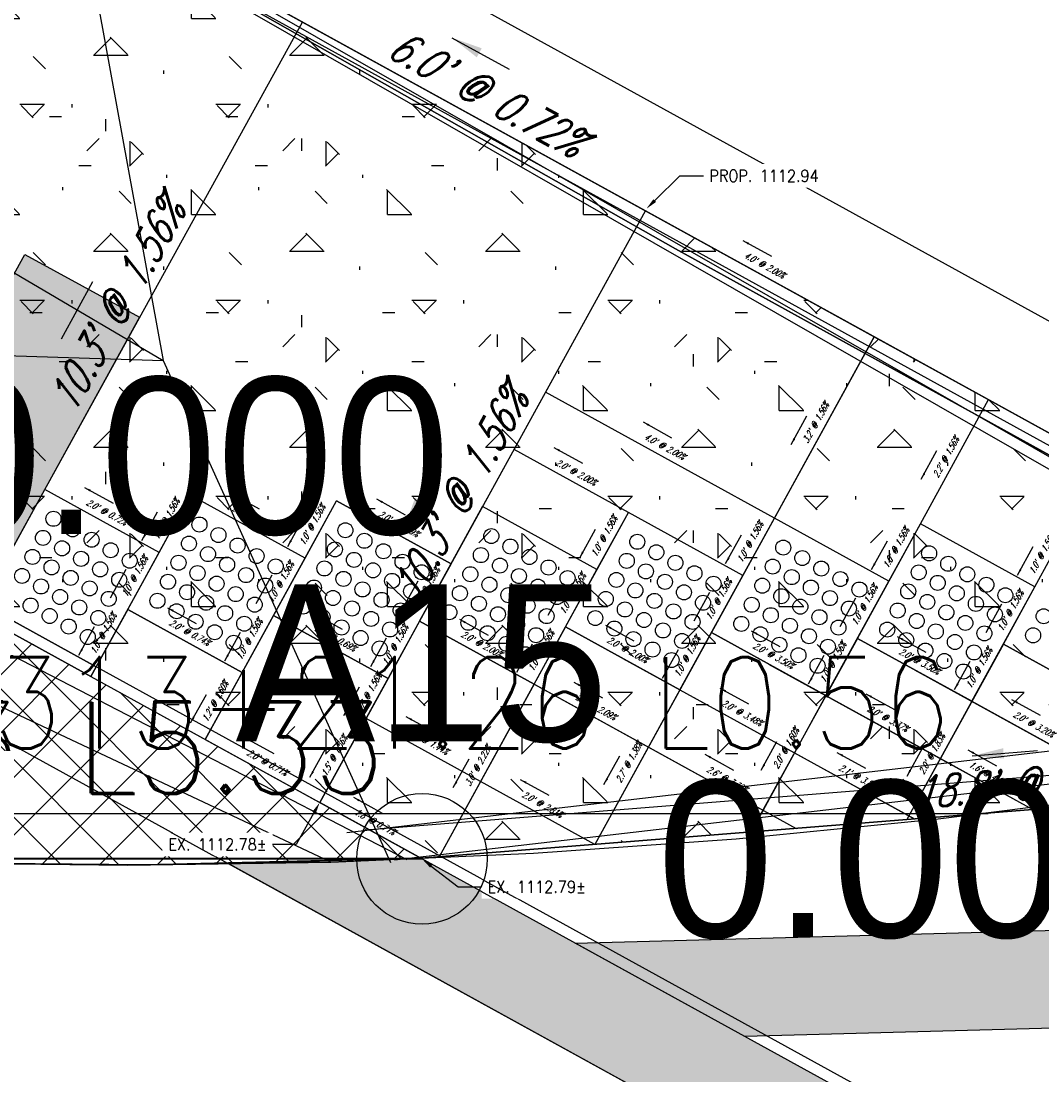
# Model space of a CAD drawing. Extents: x 167754 to 212748, y 396132 to 454338.
# Tile 55 of 150: x 195249 to 195265, y 404225 to 404241. Entities that reach past the tile are written whole.
import ezdxf
from ezdxf import colors
from ezdxf.entities.mleader import LeaderData, LeaderLine
from ezdxf.enums import TextEntityAlignment as Align
from ezdxf.math import Vec2, Vec3

# ---------------------------------------------------------------- set-up
doc = ezdxf.new("R2010")
doc.units = 0
doc.header["$MEASUREMENT"] = 0
doc.layers.get('0').update_dxf_attribs({"linetype": 'CONTINUOUS'})
for name, color, linetype, plot in [('0_3DP_MAT', 181, 'CONTINUOUS', False), ('0_EX. 3DP', 31, 'CONTINUOUS', False), ('0_QUANTITIES_PAVEMENT REMOVED', 130, 'CONTINUOUS', False), ('SC_SCRATCH-5', 5, 'CONTINUOUS', False)]:
    doc.layers.add(name, color=color, linetype=linetype, plot=plot)
for name, color, linetype in [('0_JLD_PR_3DP', 40, 'CONTINUOUS'), ('0_PNTS', 1, 'CONTINUOUS'), ('PM_P_CROSSWALK', 7, 'CONTINUOUS'), ('PM_P_STOP_LINE', 7, 'CONTINUOUS'), ('PNTDESC', 3, 'CONTINUOUS'), ('PNTELEV', 5, 'CONTINUOUS'), ('PNTNO', 7, 'CONTINUOUS'), ('POLYLINE_LABEL_CORRECTION_2', 7, 'CONTINUOUS'), ('PV_P_CURB_RAMP', 3, 'CONTINUOUS'), ('PV_P_CURB_RAMP_DOMES', 7, 'CONTINUOUS'), ('PV_P_CURB_RAMP_HATCH', 3, 'CONTINUOUS'), ('PV_P_GRADE_BREAKS', 3, 'CONTINUOUS'), ('PV_P_SAW_CUT_LINE', 110, 'CONTINUOUS'), ('SC_SCRATCH-6', 6, 'CONTINUOUS')]:
    doc.layers.add(name, color=color, linetype=linetype)
doc.styles.add('PTXT', font='TXT')
doc.styles.add('romans', font='romans.shx', dxfattribs={"width": 0.75, "oblique": 22.5})
doc.styles.get("Standard").update_dxf_attribs({"font": 'romans.shx', "width": 0.9})
doc.dimstyles.new('4P', dxfattribs={"dimscale": 4, "dimtxt": 0.14, "dimasz": 0.14, "dimexe": 0.05, "dimexo": 0.05, "dimgap": 0.05, "dimtad": 1, "dimzin": 0, "dimdsep": 46, "dimtxsty": 'romans', "dimcen": 0, "dimdle": 0.1, "dimclrd": 1, "dimclre": 1, "dimclrt": 7, "dimaunit": 1, "dimadec": 4, "dimazin": 0, "dimtfac": 1, "dimtmove": 0, "dimatfit": 2, "dimfxl": 1, "dimtvp": 1, "dimtolj": 1, "dimtzin": 0, "dimarcsym": 0})

# ---------------------------------------------------------------- blocks, each defined once
blk = doc.blocks.new('SPT4')
at = {"color": 0, "linetype": 'Continuous'}
blk.add_circle((0, 0), 0.5, dxfattribs=at)
blk = doc.blocks.new('SRVPNO1')
at = {"layer": 'PNTDESC', "style": 'PTXT'}
blk.add_attdef('DESC2', text='', height=1, dxfattribs=at).set_placement((0, -1.75), align=Align.CENTER)
at = {"layer": 'PNTELEV', "style": 'PTXT'}
blk.add_attdef('ELEV2', (1.5, -0.5), '', height=1, dxfattribs=at)
at = {"layer": 'PNTNO', "style": 'PTXT'}
blk.add_attdef('PT#', text='', height=1, dxfattribs=at).set_placement((0, 0.75), align=Align.CENTER)

msp = doc.modelspace()

# ---------------------------------------------------------------- hatches: boundary and pattern name
at = {"layer": 'PM_P_CROSSWALK', "transparency": 33554495}
h = msp.add_hatch(color=256, dxfattribs=at)
h.dxf.hatch_style = 1
h.paths.add_polyline_path([(195255.515, 404228.151), (195252.58, 404228.067), (195280.25, 404212.827), (195283.292, 404212.866)])
edge = h.paths.add_edge_path()
edge.add_line((195306.661, 404213.521), (195279.169, 404228.649))
edge.add_arc((195281.718, 404253.919), 25.398, 252.9004, 264.2394, ccw=False)
edge.add_line((195274.25, 404229.643), (195303.714, 404213.43))
edge.add_line((195303.714, 404213.43), (195306.661, 404213.521))
h = msp.add_hatch(color=256, dxfattribs=at)
h.dxf.hatch_style = 1
h.paths.add_polyline_path([(195257.875, 404226.852), (195278.328, 404227.399), (195280.922, 404225.972), (195260.475, 404225.421)])
at = {"layer": 'PM_P_STOP_LINE', "transparency": 33554495}
h = msp.add_hatch(color=256, dxfattribs=at)
h.dxf.hatch_style = 1
h.paths.add_polyline_path([(195249.45, 404237.39), (195251.206, 404236.432), (195248.707, 404231.897), (195246.958, 404232.865)])

# ---------------------------------------------------------------- linework, layer by layer
at = {"layer": '0_3DP_MAT', "color": 211, "elevation": 1112.588}
msp.add_lwpolyline([(195248.707, 404231.897), (195253.703, 404240.949)], dxfattribs=at)
at = {"layer": '0_3DP_MAT', "color": 211}
for points in [[(195258.951, 404238.062, 1112.939), (195253.703, 404240.949, 1112.896), (195249.323, 404243.36, 1112.86), (195242.148, 404247.247, 1112.8)], [(195248.707, 404231.897, 1112.734), (195253.703, 404240.949, 1112.896)]]:
    msp.add_polyline3d(points, dxfattribs=at)
at = {"layer": '0_3DP_MAT'}
msp.add_polyline3d([(195250.462, 404230.931, 1112.749), (195244.33, 404234.312, 1112.699)], dxfattribs=at)
at = {"layer": '0_EX. 3DP'}
for points in [[(195272.642, 404230.181, 1113.429), (195259.414, 404237.476, 1113.026), (195250.312, 404242.64, 1112.764), (195237.466, 404249.89, 1112.612), (195214.758, 404262.502, 1112.458)], [(195212.657, 404257.971, 1112.577), (195235.095, 404245.469, 1112.58), (195251.568, 404235.77, 1112.796), (195255.048, 404228.085, 1112.792)], [(195239.806, 404236.14, 1112.43), (195245.089, 404239.585, 1112.711), (195250.312, 404242.64, 1112.764), (195251.568, 404235.77, 1112.796)], [(195239.806, 404236.14, 1112.43), (195255.302, 404228.132, 1112.78)], [(195239.806, 404236.14, 1112.43), (195251.568, 404235.77, 1112.796)], [(195254.134, 404228.091, 1112.737), (195239.745, 404234.868, 1112.328)]]:
    msp.add_polyline3d(points, dxfattribs=at)
at = {"layer": '0_JLD_PR_3DP'}
for points in [[(195260.928, 404233.356, 1112.969), (195262.456, 404236.133, 1113.019)], [(195262.456, 404236.133, 1113.019), (195269.465, 404232.277, 1113.299)], [(195260.928, 404233.356, 1112.969), (195257.424, 404235.286, 1112.889)], [(195263.162, 404233.268, 1113.055), (195264.207, 404235.17, 1113.089)], [(195258.693, 404233.444, 1112.914), (195256.941, 404234.409, 1112.874)], [(195251.508, 404232.832, 1112.783), (195249.756, 404233.796, 1112.768)], [(195250.544, 404231.08, 1112.751), (195251.026, 404231.956, 1112.767), (195251.508, 404232.832, 1112.783), (195251.99, 404233.708, 1112.798)], [(195253.742, 404232.744, 1112.813), (195251.99, 404233.708, 1112.798)], [(195252.214, 404229.967, 1112.763), (195252.778, 404230.992, 1112.782), (195253.26, 404231.868, 1112.797), (195253.742, 404232.744, 1112.813), (195254.225, 404233.62, 1112.829)], [(195254.225, 404233.62, 1112.829), (195255.977, 404232.657, 1112.842)], [(195257.247, 404230.816, 1112.867), (195257.729, 404231.692, 1112.882), (195258.211, 404232.568, 1112.898), (195258.693, 404233.444, 1112.914)], [(195259.481, 404230.728, 1112.922), (195259.963, 404231.604, 1112.938), (195260.445, 404232.48, 1112.954), (195260.928, 404233.356, 1112.969)], [(195261.716, 404230.64, 1113.008), (195262.198, 404231.516, 1113.024), (195262.68, 404232.392, 1113.039), (195263.162, 404233.268, 1113.055)], [(195263.95, 404230.552, 1113.094), (195264.432, 404231.428, 1113.109), (195264.914, 404232.304, 1113.125), (195265.396, 404233.18, 1113.14)], [(195255.977, 404232.657, 1112.842), (195255.495, 404231.78, 1112.827)], [(195251.026, 404231.956, 1112.767), (195252.778, 404230.992, 1112.782)], [(195253.26, 404231.868, 1112.797), (195255.013, 404230.904, 1112.811)], [(195255.495, 404231.78, 1112.827), (195255.013, 404230.904, 1112.811), (195254.675, 404230.291, 1112.8)], [(195255.495, 404231.78, 1112.827), (195257.247, 404230.816, 1112.867)], [(195257.729, 404231.692, 1112.882), (195259.481, 404230.728, 1112.922)], [(195259.963, 404231.604, 1112.938), (195261.716, 404230.64, 1113.008)], [(195262.198, 404231.516, 1113.024), (195263.95, 404230.552, 1113.094)], [(195264.432, 404231.428, 1113.109), (195266.184, 404230.463, 1113.179)], [(195250.462, 404230.931, 1112.749), (195250.544, 404231.08, 1112.751)], [(195257.247, 404230.816, 1112.867), (195258.999, 404229.853, 1112.909), (195261.259, 404228.608, 1112.995)], [(195259.481, 404230.728, 1112.922), (195258.177, 404228.363, 1112.885)], [(195259.481, 404230.728, 1112.922), (195261.234, 404229.763, 1112.992), (195263.067, 404228.752, 1113.06)], [(195261.716, 404230.64, 1113.008), (195260.753, 404228.887, 1112.976), (195260.555, 404228.552, 1112.97)], [(195261.716, 404230.64, 1113.008), (195263.468, 404229.676, 1113.075), (195264.826, 404228.928, 1113.139)], [(195263.95, 404230.552, 1113.094), (195262.985, 404228.797, 1113.057)], [(195263.95, 404230.552, 1113.094), (195265.701, 404229.588, 1113.158), (195266.691, 404229.041, 1113.19)], [(195258.177, 404228.363, 1112.885), (195256.428, 404229.326, 1112.829), (195254.675, 404230.291, 1112.8)]]:
    msp.add_polyline3d(points, dxfattribs=at)
at = {"layer": 'PM_P_CROSSWALK'}
msp.add_lwpolyline([(195255.515, 404228.151), (195252.58, 404228.067), (195280.25, 404212.827), (195283.292, 404212.866)], close=True, dxfattribs=at)
at = {"layer": 'PM_P_CROSSWALK', "elevation": 1112.588}
msp.add_lwpolyline([(195257.875, 404226.852), (195278.328, 404227.399), (195280.922, 404225.972), (195260.475, 404225.421), (195257.875, 404226.852)], dxfattribs=at)
at = {"layer": 'PM_P_STOP_LINE', "elevation": 1112.588}
msp.add_lwpolyline([(195249.45, 404237.39), (195251.206, 404236.432), (195248.707, 404231.897), (195246.958, 404232.865)], close=True, dxfattribs=at)
at = {"layer": 'PV_P_CURB_RAMP'}
msp.add_lwpolyline([(195273.454, 404230.081), (195254.729, 404228.583)], dxfattribs=at)
at = {"layer": 'PV_P_CURB_RAMP_DOMES', "elevation": 1112.588}
for points in [[(195248.792, 404232.044), (195249.756, 404233.796)], [(195248.792, 404232.044), (195249.756, 404233.796)], [(195251.508, 404232.832), (195249.756, 404233.796)], [(195251.026, 404231.956), (195251.99, 404233.708)], [(195251.026, 404231.956), (195251.99, 404233.708)], [(195253.742, 404232.744), (195251.99, 404233.708)], [(195253.26, 404231.868), (195254.225, 404233.62)], [(195253.26, 404231.868), (195254.225, 404233.62)], [(195255.977, 404232.656), (195254.225, 404233.62)], [(195255.495, 404231.78), (195256.459, 404233.532)], [(195255.495, 404231.78), (195256.459, 404233.532)], [(195258.211, 404232.568), (195256.459, 404233.532)], [(195257.729, 404231.692), (195258.693, 404233.444)], [(195257.729, 404231.692), (195258.693, 404233.444)], [(195260.445, 404232.48), (195258.693, 404233.444)], [(195259.963, 404231.604), (195260.928, 404233.356)], [(195259.963, 404231.604), (195260.928, 404233.356)], [(195262.68, 404232.392), (195260.928, 404233.356)], [(195262.198, 404231.516), (195263.162, 404233.268)], [(195262.198, 404231.516), (195263.162, 404233.268)], [(195264.914, 404232.304), (195263.162, 404233.268)], [(195264.432, 404231.428), (195265.396, 404233.18)], [(195264.432, 404231.428), (195265.396, 404233.18)], [(195250.544, 404231.08), (195251.508, 404232.832)], [(195252.778, 404230.992), (195253.742, 404232.744)], [(195255.013, 404230.904), (195255.977, 404232.656)], [(195257.247, 404230.816), (195258.211, 404232.568)], [(195259.481, 404230.728), (195260.445, 404232.48)], [(195261.716, 404230.64), (195262.68, 404232.392)], [(195263.95, 404230.552), (195264.914, 404232.304)], [(195250.544, 404231.08), (195248.792, 404232.044)], [(195248.792, 404232.044), (195250.544, 404231.08)], [(195252.778, 404230.992), (195251.026, 404231.956)], [(195251.026, 404231.956), (195252.778, 404230.992)], [(195255.013, 404230.904), (195253.26, 404231.868)], [(195253.26, 404231.868), (195255.013, 404230.904)], [(195257.247, 404230.816), (195255.495, 404231.78)], [(195255.495, 404231.78), (195257.247, 404230.816)], [(195259.481, 404230.728), (195257.729, 404231.692)], [(195257.729, 404231.692), (195259.481, 404230.728)], [(195261.716, 404230.64), (195259.963, 404231.604)], [(195259.963, 404231.604), (195261.716, 404230.64)], [(195263.95, 404230.552), (195262.198, 404231.516)], [(195262.198, 404231.516), (195263.95, 404230.552)], [(195266.184, 404230.463), (195264.432, 404231.428)], [(195264.432, 404231.428), (195266.184, 404230.463)]]:
    msp.add_lwpolyline(points, dxfattribs=at)
at = {"layer": 'PV_P_CURB_RAMP_DOMES'}
for centre in [(195249.89, 404233.346, 1112.588), (195250.182, 404233.185, 1112.588), (195252.125, 404233.258, 1112.588), (195254.359, 404233.17, 1112.588), (195249.73, 404233.054, 1112.588), (195250.474, 404233.025, 1112.588), (195252.416, 404233.097, 1112.588), (195254.651, 404233.009, 1112.588), (195256.593, 404233.082, 1112.588), (195258.828, 404232.994, 1112.588), (195250.022, 404232.894, 1112.588), (195250.766, 404232.864, 1112.588), (195251.964, 404232.966, 1112.588), (195252.708, 404232.937, 1112.588), (195254.198, 404232.878, 1112.588), (195254.942, 404232.849, 1112.588), (195256.885, 404232.921, 1112.588), (195259.119, 404232.833, 1112.588), (195261.062, 404232.905, 1112.588), (195249.569, 404232.762, 1112.588), (195250.313, 404232.733, 1112.588), (195251.057, 404232.704, 1112.588), (195251.804, 404232.674, 1112.588), (195252.256, 404232.805, 1112.588), (195253, 404232.776, 1112.588), (195254.49, 404232.717, 1112.588), (195255.234, 404232.688, 1112.588), (195256.433, 404232.79, 1112.588), (195257.177, 404232.761, 1112.588), (195258.667, 404232.702, 1112.588), (195259.411, 404232.672, 1112.588), (195261.354, 404232.745, 1112.588), (195263.296, 404232.817, 1112.588), (195249.861, 404232.602, 1112.588), (195250.605, 404232.572, 1112.588), (195252.095, 404232.514, 1112.588), (195252.548, 404232.645, 1112.588), (195253.292, 404232.616, 1112.588), (195254.038, 404232.586, 1112.588), (195254.782, 404232.557, 1112.588), (195255.526, 404232.528, 1112.588), (195256.725, 404232.629, 1112.588), (195257.469, 404232.6, 1112.588), (195258.959, 404232.541, 1112.588), (195259.703, 404232.512, 1112.588), (195260.901, 404232.614, 1112.588), (195261.645, 404232.584, 1112.588), (195263.136, 404232.526, 1112.588), (195263.588, 404232.657, 1112.588), (195249.409, 404232.471, 1112.588), (195250.153, 404232.441, 1112.588), (195250.897, 404232.412, 1112.588), (195251.643, 404232.382, 1112.588), (195252.387, 404232.353, 1112.588), (195252.839, 404232.484, 1112.588), (195254.33, 404232.426, 1112.588), (195255.074, 404232.396, 1112.588), (195256.272, 404232.498, 1112.588), (195257.016, 404232.469, 1112.588), (195257.76, 404232.439, 1112.588), (195258.507, 404232.41, 1112.588), (195259.251, 404232.381, 1112.588), (195259.995, 404232.351, 1112.588), (195261.193, 404232.453, 1112.588), (195261.937, 404232.424, 1112.588), (195263.427, 404232.365, 1112.588), (195263.88, 404232.496, 1112.588), (195249.7, 404232.31, 1112.588), (195250.444, 404232.281, 1112.588), (195251.935, 404232.222, 1112.588), (195252.679, 404232.193, 1112.588), (195253.131, 404232.324, 1112.588), (195253.877, 404232.294, 1112.588), (195254.621, 404232.265, 1112.588), (195255.365, 404232.236, 1112.588), (195256.112, 404232.206, 1112.588), (195256.564, 404232.338, 1112.588), (195257.308, 404232.308, 1112.588), (195258.798, 404232.249, 1112.588), (195259.542, 404232.22, 1112.588), (195260.741, 404232.322, 1112.588), (195261.485, 404232.293, 1112.588), (195262.229, 404232.263, 1112.588), (195262.975, 404232.234, 1112.588), (195263.719, 404232.205, 1112.588), (195264.172, 404232.336, 1112.588), (195249.992, 404232.149, 1112.588), (195250.736, 404232.12, 1112.588), (195251.482, 404232.091, 1112.588), (195252.227, 404232.061, 1112.588), (195252.971, 404232.032, 1112.588), (195254.169, 404232.134, 1112.588), (195254.913, 404232.105, 1112.588), (195256.403, 404232.046, 1112.588), (195256.856, 404232.177, 1112.588), (195257.6, 404232.148, 1112.588), (195258.346, 404232.118, 1112.588), (195259.09, 404232.089, 1112.588), (195259.834, 404232.06, 1112.588), (195260.58, 404232.03, 1112.588), (195261.033, 404232.161, 1112.588), (195261.777, 404232.132, 1112.588), (195263.267, 404232.073, 1112.588), (195264.011, 404232.044, 1112.588), (195264.463, 404232.175, 1112.588), (195249.54, 404232.018, 1112.588), (195250.284, 404231.989, 1112.588), (195251.774, 404231.93, 1112.588), (195252.518, 404231.901, 1112.588), (195253.717, 404232.003, 1112.588), (195254.461, 404231.973, 1112.588), (195255.205, 404231.944, 1112.588), (195255.951, 404231.915, 1112.588), (195256.695, 404231.885, 1112.588), (195257.147, 404232.016, 1112.588), (195258.638, 404231.958, 1112.588), (195259.382, 404231.928, 1112.588), (195260.872, 404231.87, 1112.588), (195261.324, 404232.001, 1112.588), (195262.068, 404231.972, 1112.588), (195262.815, 404231.942, 1112.588), (195263.559, 404231.913, 1112.588), (195264.303, 404231.883, 1112.588), (195249.832, 404231.858, 1112.588), (195250.123, 404231.697, 1112.588), (195250.576, 404231.828, 1112.588), (195252.066, 404231.77, 1112.588), (195252.81, 404231.74, 1112.588), (195254.009, 404231.842, 1112.588), (195254.753, 404231.813, 1112.588), (195256.243, 404231.754, 1112.588), (195256.987, 404231.725, 1112.588), (195257.439, 404231.856, 1112.588), (195258.185, 404231.827, 1112.588), (195258.93, 404231.797, 1112.588), (195259.674, 404231.768, 1112.588), (195260.42, 404231.738, 1112.588), (195261.164, 404231.709, 1112.588), (195261.616, 404231.84, 1112.588), (195263.106, 404231.782, 1112.588), (195263.85, 404231.752, 1112.588), (195265.049, 404231.854, 1112.588), (195250.415, 404231.537, 1112.588), (195252.358, 404231.609, 1112.588), (195254.3, 404231.682, 1112.588), (195255.044, 404231.652, 1112.588), (195256.535, 404231.594, 1112.588), (195257.279, 404231.564, 1112.588), (195258.477, 404231.666, 1112.588), (195259.221, 404231.637, 1112.588), (195260.712, 404231.578, 1112.588), (195261.456, 404231.549, 1112.588), (195261.908, 404231.68, 1112.588), (195262.654, 404231.65, 1112.588), (195263.398, 404231.621, 1112.588), (195264.142, 404231.592, 1112.588), (195264.888, 404231.562, 1112.588), (195252.649, 404231.449, 1112.588), (195254.592, 404231.521, 1112.588), (195256.826, 404231.433, 1112.588), (195258.769, 404231.505, 1112.588), (195259.513, 404231.476, 1112.588), (195261.003, 404231.417, 1112.588), (195261.747, 404231.388, 1112.588), (195262.946, 404231.49, 1112.588), (195263.69, 404231.46, 1112.588), (195254.884, 404231.361, 1112.588), (195257.118, 404231.272, 1112.588), (195259.061, 404231.345, 1112.588), (195261.295, 404231.257, 1112.588), (195263.238, 404231.329, 1112.588), (195263.982, 404231.3, 1112.588), (195259.352, 404231.184, 1112.588), (195261.587, 404231.096, 1112.588), (195263.529, 404231.169, 1112.588), (195263.821, 404231.008, 1112.588)]:
    msp.add_circle(centre, 0.115, dxfattribs=at)
at = {"layer": 'PV_P_GRADE_BREAKS', "elevation": 1112.588}
msp.add_lwpolyline([(195262.456, 404236.133), (195258.18, 404228.363)], dxfattribs=at)
at = {"layer": 'SC_SCRATCH-5'}
for points, elevation in [([(195251.026, 404231.956), (195250.462, 404230.931)], 1112.588), ([(195253.26, 404231.868), (195252.214, 404229.967)], 1112.588), ([(195262.198, 404231.516), (195260.568, 404228.553)], 1112.588), ([(195264.432, 404231.428), (195262.955, 404228.743)], 1112.588), ([(195256.371, 404231.298), (195261.259, 404228.608)], 1112.857), ([(195258.605, 404231.21), (195263.071, 404228.753)], 1112.588), ([(195260.839, 404231.122), (195264.883, 404228.897)], 1112.588), ([(195263.074, 404231.034), (195266.695, 404229.041)], 1112.588)]:
    msp.add_lwpolyline(points, dxfattribs=dict(at, elevation=elevation))
at = {"layer": 'SC_SCRATCH-6'}
for points in [[(195242.324, 404247.36), (195272.411, 404230.133)], [(195242.239, 404247.213), (195272.155, 404230.083)], [(195254.379, 404228.543), (195272.353, 404230.629)]]:
    msp.add_lwpolyline(points, dxfattribs=at)

# ---------------------------------------------------------------- block references
at = {"layer": '0_PNTS', "xscale": 2.4, "yscale": 2.4, "zscale": 2.4}
msp.add_blockref('SRVPNO1', (195244.33, 404234.312), dxfattribs=at).add_auto_attribs({'PT#': 'C15', 'ELEV2': '0.000'})

# ---------------------------------------------------------------- texts
at = {"layer": '0_3DP_MAT', "color": 211, "style": 'romans', "oblique": 22.5, "width": 0.75}
for s, rotation, p in [("6.0' @ 0.72%", 331.1775, (195256.405, 404239.646)), ("10.3' @ 1.56%", 61.1071, (195251.065, 404236.5)), ("10.3' @ 1.56%", 61.1775, (195256.319, 404233.609)), ("18.8' @ 3.56%", 4.554, (195264.87, 404229.056))]:
    msp.add_text(s, height=0.48, rotation=rotation, dxfattribs=at).set_placement(p, align=Align.CENTER)
at = {"layer": 'POLYLINE_LABEL_CORRECTION_2', "style": 'romans', "oblique": 22.5, "width": 0.75}
for s, rotation, p in [("4.0' @ 2.00%", 331.1775, (195260.752, 404237.185)), ("3.2' @ 1.56%", 61.1775, (195261.604, 404234.793)), ("4.0' @ 2.00%", 331.1596, (195259.224, 404234.408)), ("2.2' @ 1.56%", 61.2088, (195263.597, 404234.267)), ("2.0' @ 2.00%", 331.1596, (195257.865, 404234.014)), ("2.0' @ 0.72%", 331.1773, (195250.68, 404233.402)), ("1.0' @ 1.56%", 61.1775, (195251.662, 404233.319)), ("2.0' @ 0.74%", 331.1775, (195252.915, 404233.314)), ("1.0' @ 1.56%", 61.1775, (195253.896, 404233.23)), ("2.0' @ 0.69%", 331.1923, (195255.149, 404233.226)), ("1.0' @ 1.56%", 61.1775, (195258.365, 404233.054)), ("1.0' @ 1.56%", 61.1775, (195260.599, 404232.966)), ("1.0' @ 1.56%", 61.1775, (195262.833, 404232.878)), ("1.0' @ 1.56%", 61.1775, (195265.068, 404232.79)), ("1.0' @ 1.56%", 61.1775, (195251.179, 404232.442)), ("1.0' @ 1.56%", 61.1775, (195253.414, 404232.354)), ("1.0' @ 1.56%", 61.1775, (195255.648, 404232.266)), ("1.0' @ 1.56%", 61.1775, (195257.882, 404232.178)), ("1.0' @ 1.56%", 61.1775, (195260.117, 404232.09)), ("1.0' @ 1.56%", 61.1775, (195262.351, 404232.002)), ("1.0' @ 1.56%", 61.1775, (195264.585, 404231.914)), ("1.0' @ 1.56%", 61.1775, (195250.697, 404231.566)), ("2.0' @ 0.74%", 331.1775, (195251.95, 404231.562)), ("1.0' @ 1.56%", 61.1775, (195252.932, 404231.478)), ("2.0' @ 0.69%", 331.1775, (195254.185, 404231.474)), ("1.0' @ 1.56%", 61.1775, (195255.166, 404231.39)), ("2.0' @ 2.00%", 331.1775, (195256.419, 404231.385)), ("1.0' @ 1.56%", 61.1775, (195257.4, 404231.302)), ("2.0' @ 2.00%", 331.1775, (195258.653, 404231.297)), ("1.0' @ 1.56%", 61.1775, (195259.635, 404231.214)), ("2.0' @ 3.50%", 331.1775, (195260.888, 404231.209)), ("1.0' @ 1.56%", 61.1775, (195261.869, 404231.126)), ("2.0' @ 3.50%", 331.1775, (195263.122, 404231.121)), ("1.0' @ 1.56%", 61.1775, (195264.103, 404231.038)), ("0.7' @ 1.56%", 61.1775, (195254.756, 404230.646)), ("1.2' @ 1.60%", 61.1649, (195252.409, 404230.528)), ("2.0' @ 2.09%", 331.2011, (195258.171, 404230.422)), ("2.0' @ 3.48%", 331.1775, (195260.406, 404230.333)), ("2.0' @ 3.37%", 331.1932, (195262.64, 404230.245)), ("2.0' @ 3.20%", 331.1775, (195264.874, 404230.157)), ("2.0' @ 1.44%", 331.1646, (195255.6, 404229.896)), ("2.0' @ 1.60%", 61.2365, (195261.147, 404229.811)), ("1.5' @ 1.56%", 61.1798, (195254.233, 404229.695)), ("2.7' @ 1.38%", 61.1246, (195258.742, 404229.594)), ("2.0' @ 1.83%", 61.1775, (195263.38, 404229.723)), ("2.0' @ 0.71%", 331.1755, (195253.138, 404229.572)), ("3.0' @ 2.22%", 61.1901, (195256.433, 404229.543)), ("2.1' @ 3.25%", 331.1178, (195262.199, 404229.345)), ("1.6' @ 4.13%", 331.1573, (195264.195, 404229.39)), ("2.6' @ 3.36%", 331.1695, (195260.177, 404229.318)), ("2.0' @ 2.81%", 331.1544, (195257.351, 404228.932)), ("1.8' @ 0.71%", 331.1798, (195254.789, 404228.664))]:
    msp.add_text(s, height=0.1, rotation=rotation, dxfattribs=at).set_placement(p, align=Align.CENTER)
at = {"layer": 'SC_SCRATCH-6', "width": 0.9}
for s, p in [('313+21.26 L0.56', (195263.631, 404230.529)), ('313+28.55 L5.33', (195254.945, 404229.848)), ('313+28.53 L5.33', (195254.963, 404229.838))]:
    msp.add_text(s, height=1.4, dxfattribs=at).set_placement(p, align=Align.MIDDLE_RIGHT)

# ---------------------------------------------------------------- leaders
at = {"layer": '0_3DP_MAT', "color": 211}
for points in [[(195255.988, 404240.71), (195256.864, 404240.228)], [(195250.011, 404236.103), (195250.494, 404236.978)], [(195255.264, 404233.21), (195255.746, 404234.087)], [(195263.957, 404229.717), (195264.954, 404229.797)]]:
    msp.add_leader(points, dimstyle='4P', override={"dimscale": 20, "dimtxt": 0.12, "dimasz": 0.024, "dimdec": 2}, dxfattribs=at)
at = {"layer": 'POLYLINE_LABEL_CORRECTION_2'}
for points in [[(195260.444, 404237.605), (195260.882, 404237.364)], [(195261.183, 404234.482), (195261.424, 404234.92)], [(195258.916, 404234.828), (195259.354, 404234.587)], [(195257.551, 404234.437), (195257.989, 404234.196)], [(195263.174, 404233.952), (195263.415, 404234.391)], [(195250.366, 404233.825), (195250.804, 404233.584)], [(195252.6, 404233.737), (195253.038, 404233.496)], [(195254.835, 404233.649), (195255.273, 404233.408)], [(195251.243, 404233.012), (195251.484, 404233.45)], [(195253.477, 404232.924), (195253.718, 404233.362)], [(195257.946, 404232.748), (195258.187, 404233.186)], [(195260.18, 404232.66), (195260.421, 404233.098)], [(195262.415, 404232.572), (195262.656, 404233.01)], [(195264.649, 404232.484), (195264.89, 404232.922)], [(195250.761, 404232.136), (195251.002, 404232.574)], [(195252.995, 404232.048), (195253.236, 404232.486)], [(195255.23, 404231.96), (195255.471, 404232.398)], [(195257.464, 404231.872), (195257.705, 404232.31)], [(195259.698, 404231.784), (195259.939, 404232.222)], [(195251.636, 404231.985), (195252.074, 404231.744)], [(195261.932, 404231.696), (195262.174, 404232.134)], [(195264.167, 404231.607), (195264.408, 404232.046)], [(195253.87, 404231.897), (195254.308, 404231.655)], [(195250.279, 404231.26), (195250.52, 404231.698)], [(195256.105, 404231.808), (195256.543, 404231.567)], [(195258.339, 404231.72), (195258.777, 404231.479)], [(195252.513, 404231.172), (195252.754, 404231.61)], [(195254.747, 404231.084), (195254.988, 404231.522)], [(195260.573, 404231.632), (195261.011, 404231.391)], [(195262.808, 404231.544), (195263.246, 404231.303)], [(195256.982, 404230.996), (195257.223, 404231.434)], [(195259.216, 404230.907), (195259.457, 404231.346)], [(195261.45, 404230.819), (195261.691, 404231.257)], [(195263.685, 404230.731), (195263.926, 404231.169)], [(195257.857, 404230.845), (195258.295, 404230.604)], [(195254.336, 404230.336), (195254.577, 404230.774)], [(195260.092, 404230.756), (195260.53, 404230.515)], [(195251.99, 404230.221), (195252.231, 404230.659)], [(195262.326, 404230.668), (195262.764, 404230.427)], [(195264.559, 404230.58), (195264.997, 404230.339)], [(195255.286, 404230.319), (195255.724, 404230.078)], [(195252.824, 404229.995), (195253.262, 404229.754)], [(195260.724, 404229.497), (195260.965, 404229.935)], [(195253.815, 404229.389), (195254.056, 404229.827)], [(195258.318, 404229.28), (195258.56, 404229.718)], [(195259.863, 404229.741), (195260.301, 404229.5)], [(195261.885, 404229.769), (195262.323, 404229.527)], [(195262.957, 404229.408), (195263.198, 404229.846)], [(195263.889, 404229.808), (195264.327, 404229.567)], [(195256.011, 404229.231), (195256.252, 404229.67)], [(195257.037, 404229.355), (195257.475, 404229.114)], [(195254.482, 404229.083), (195254.92, 404228.842)]]:
    msp.add_leader(points, dimstyle='4P', override={"dimscale": 5, "dimtxt": 0.12, "dimasz": 0.02, "dimdec": 2}, dxfattribs=at)

# ---------------------------------------------------------------- next in the draw order: leaders
at = {"layer": '0_3DP_MAT'}
ml = msp.add_multileader_mtext('Standard', dxfattribs=at)
ml.set_content('EX. 1112.79±', color=256)
ml.set_leader_properties()
ml.build(insert=Vec2(0, 0))
ml.multileader.update_dxf_attribs({"dogleg_length": 0.36, "arrow_head_size": 0.18})
ctx = ml.context
ctx.base_point, ctx.char_height, ctx.arrow_head_size, ctx.landing_gap_size, ctx.plane_origin = Vec3(195256.445, 404227.712), 0.18, 0.18, 0.09, Vec3(195239.105, 404237.901)
notes = []
notes.append((ctx, [(0, (1, 1, 0), (195256.085, 404227.712), (1, 0), 0.36, [(0, [(195255.532, 404228.141)], 0, [])])]))
ctx.mtext.insert, ctx.mtext.flow_direction = Vec3(195256.535, 404227.802), 5
ctx.mtext.has_bg_fill, ctx.mtext.bg_color, ctx.mtext.bg_scale_factor, ctx.mtext.bg_transparency, ctx.mtext.use_window_bg_color = 1, -1027028792, 1.5, 0, 1
for ctx, leaders in notes:
    for number, flags, end, landing, length, lines in leaders:
        leader = LeaderData()
        leader.index, (leader.has_last_leader_line, leader.has_dogleg_vector, leader.attachment_direction) = number, flags
        leader.last_leader_point, leader.dogleg_vector, leader.dogleg_length = Vec3(end), Vec3(landing), length
        for number, points, colour, breaks in lines:
            line = LeaderLine()
            line.index, line.vertices, line.color, line.breaks = number, Vec3.list(points), colors.encode_raw_color(colour), breaks
            leader.lines.append(line)
        ctx.leaders.append(leader)

# ---------------------------------------------------------------- next in the draw order: hatches: boundary and pattern name
at = {"layer": 'PV_P_CURB_RAMP_HATCH', "transparency": 33554495}
h = msp.add_hatch(dxfattribs=at)
h.set_pattern_fill('CONCRE', color=256, scale=3, pattern_type=2)
h.set_pattern_definition([(0, (0, 0), (3, 3), [0.375, -2.625]), (90, (0, 0), (-3, 3), [0.375, -2.625]), (135, (0.375, 0), (-2.999999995, 2e-16), [0.5303301, -3.7123107]), (0, (0.375, 1.6875), (3, 3), [0.375, -2.625]), (45, (0.5625, 1.5), (0, 2.999999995), [0.2651649, -3.9774756]), (135, (0.5625, 1.5), (-2.999999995, 2e-16), [0.2651649, -3.9774756]), (0, (1.5, 2.4375), (3, 3), [0.5303301, -2.4696699]), (45, (1.5, 2.4375), (0, 2.999999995), [0.375, -3.8676408]), (135, (2.0303, 2.4375), (-2.999999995, 2e-16), [0.375, -3.8676408]), (90, (2.0625, 0.75), (-3, 3), [0.375, -2.625]), (45, (2.0625, 0.75), (0, 2.999999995), [0.2651649, -3.9774756]), (135, (2.25, 0.9375), (-2.999999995, 2e-16), [0.2651649, -3.9774756]), (0, (0.375, 0.75), (3, 3), [0.1875, -2.5125]), (0, (2.625, 1.5), (3, 3), [0.1875, -2.5125]), (90, (1.6875, 1.875), (-3, 3), [0.1875, -2.5125]), (135, (2.0625, 0.1875), (-2.999999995, 2e-16), [0.2651649, -3.9774756]), (135, (0.75, 2.25), (-2.999999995, 2e-16), [0.2651649, -3.9774756]), (45, (1.4062, 0.9844), (0, 2.999999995), [0.2651649, -3.9774756]), (90, (1.0312, 0.375), (-3, 3), [0.046875, -2.953125]), (90, (1.172, 1.6406), (-3, 3), [0.046875, -2.953125]), (90, (2.578, 2.1562), (-3, 3), [0.046875, -2.953125]), (90, (2.625, 0.5625), (-3, 3), [0.046875, -2.953125])])
h.paths.add_polyline_path([(195237.186, 404238.387), (195244.33, 404234.312), (195250.462, 404230.931), (195255.515, 404228.151), (195274.25, 404229.643), (195246.555, 404244.883), (195242.148, 404247.247)])
at = {"layer": 'PV_P_SAW_CUT_LINE', "transparency": 33554495}
h = msp.add_hatch(dxfattribs=at)
h.set_pattern_fill('ANSI37', color=256, scale=5)
h.paths.add_polyline_path([(195238.838, 404228.683), (195239.745, 404234.868), (195239.806, 404236.14), (195237.186, 404238.387), (195244.33, 404234.312), (195250.462, 404230.931), (195253.966, 404229.003), (195255.515, 404228.151), (195251.303, 404228.048), (195247.918, 404228.079), (195247.157, 404228.109), (195244.812, 404228.202), (195241.711, 404228.41)])

# ---------------------------------------------------------------- next in the draw order: linework, layer by layer
at = {"layer": '0_3DP_MAT', "color": 211}
msp.add_lwpolyline([(195255.515, 404228.151), (195274.25, 404229.643)], dxfattribs=at)
msp.add_polyline3d([(195274.25, 404229.643, 1113.46), (195255.515, 404228.151, 1112.79)], dxfattribs=at)
at = {"layer": '0_EX. 3DP'}
msp.add_polyline3d([(195206.669, 404230.525, 1110.834), (195211.209, 404229.951, 1111.021), (195215.761, 404229.482, 1111.208), (195220.322, 404229.117, 1111.395), (195224.891, 404228.856, 1111.582), (195229.464, 404228.701, 1111.769), (195234.04, 404228.65, 1111.922), (195238.616, 404228.704, 1112.068), (195241.711, 404228.41, 1112.202), (195244.812, 404228.202, 1112.335), (195247.918, 404228.079, 1112.469), (195251.026, 404228.042, 1112.603), (195254.134, 404228.091, 1112.737), (195257.24, 404228.226, 1112.858), (195260.341, 404228.446, 1112.973), (195263.434, 404228.752, 1113.088), (195266.518, 404229.143, 1113.202), (195269.589, 404229.618, 1113.317), (195272.647, 404230.179, 1113.432), (195274.107, 404229.683, 1113.453), (195275.592, 404229.271, 1113.475)], dxfattribs=at)
at = {"layer": '0_JLD_PR_3DP'}
for points in [[(195257.247, 404230.816, 1112.867), (195255.793, 404228.173, 1112.8)], [(195274.25, 404229.643, 1113.46), (195255.515, 404228.151, 1112.79)]]:
    msp.add_polyline3d(points, dxfattribs=at)
at = {"layer": '0_PNTS'}
msp.add_point((195255.532, 404228.141), dxfattribs=at)
at = {"layer": 'PV_P_CURB_RAMP'}
msp.add_lwpolyline([(195237.186, 404238.387), (195244.33, 404234.312), (195250.462, 404230.931), (195255.515, 404228.151), (195274.25, 404229.643), (195246.555, 404244.883), (195242.148, 404247.247), (195237.186, 404238.387)], close=True, dxfattribs=at)
msp.add_lwpolyline([(195274.25, 404229.643), (195255.302, 404228.132)], dxfattribs=at)
at = {"layer": 'PV_P_SAW_CUT_LINE', "elevation": 1112.005}
msp.add_lwpolyline([(195238.838, 404228.683), (195239.745, 404234.868), (195239.806, 404236.14), (195237.186, 404238.387), (195244.33, 404234.312), (195250.462, 404230.931), (195253.966, 404229.003), (195255.515, 404228.151), (195251.303, 404228.048), (195247.918, 404228.079), (195247.157, 404228.109), (195244.812, 404228.202), (195241.711, 404228.41), (195238.838, 404228.683)], dxfattribs=at)
at = {"layer": 'SC_SCRATCH-5', "elevation": 1112.588}
msp.add_lwpolyline([(195257.729, 404231.692), (195255.793, 404228.173)], dxfattribs=at)
at = {"layer": 'SC_SCRATCH-6'}
msp.add_lwpolyline([(195255.11, 404228.124), (195272.411, 404230.133)], dxfattribs=at)

# ---------------------------------------------------------------- next in the draw order: block references
at = {"layer": '0_PNTS', "xscale": 2, "yscale": 2, "zscale": 2}
msp.add_blockref('SPT4', (195255.532, 404228.141), dxfattribs=at)

# ---------------------------------------------------------------- next in the draw order: leaders
at = {"layer": '0_3DP_MAT'}
ml = msp.add_multileader_mtext('Standard', dxfattribs=at)
ml.set_content('EX. 1112.78±', color=256)
ml.set_leader_properties()
ml.build(insert=Vec2(0, 0))
ml.multileader.update_dxf_attribs({"dogleg_length": 0.36, "arrow_head_size": 0.18})
ctx = ml.context
ctx.base_point, ctx.char_height, ctx.arrow_head_size, ctx.landing_gap_size, ctx.plane_origin = Vec3(195251.383, 404228.362, 1112.588), 0.18, 0.18, 0.09, Vec3(195237.77, 404238.772, 1112.588)
ctx.text_align_type = 2
notes = []
notes.append((ctx, [(1, (1, 1, 0), (195253.605, 404228.362, 1112.588), (-1, 0), 0.36, [(0, [(195253.966, 404229.003, 1112.588)], 0, [])])]))
ctx.mtext.insert, ctx.mtext.alignment, ctx.mtext.flow_direction = Vec3(195253.155, 404228.452, 1112.588), 3, 5
ctx.mtext.has_bg_fill, ctx.mtext.bg_color, ctx.mtext.bg_scale_factor, ctx.mtext.bg_transparency, ctx.mtext.use_window_bg_color = 1, -1027028792, 1.5, 0, 1
for ctx, leaders in notes:
    for number, flags, end, landing, length, lines in leaders:
        leader = LeaderData()
        leader.index, (leader.has_last_leader_line, leader.has_dogleg_vector, leader.attachment_direction) = number, flags
        leader.last_leader_point, leader.dogleg_vector, leader.dogleg_length = Vec3(end), Vec3(landing), length
        for number, points, colour, breaks in lines:
            line = LeaderLine()
            line.index, line.vertices, line.color, line.breaks = number, Vec3.list(points), colors.encode_raw_color(colour), breaks
            leader.lines.append(line)
        ctx.leaders.append(leader)

# ---------------------------------------------------------------- next in the draw order: linework, layer by layer
at = {"layer": '0_3DP_MAT', "color": 211, "elevation": 1112.588}
for points in [[(195320.037, 404206.16), (195247.21, 404246.235)], [(195319.314, 404204.846), (195246.487, 404244.921)], [(195319.232, 404204.697), (195246.405, 404244.772)], [(195253.966, 404229.003), (195258.951, 404238.062)], [(195314.411, 404195.936), (195241.584, 404236.011)], [(195315.544, 404193.406), (195240.779, 404234.547)]]:
    msp.add_lwpolyline(points, dxfattribs=at)
at = {"layer": '0_3DP_MAT'}
msp.add_lwpolyline([(195255.532, 404228.141), (195253.966, 404229.003)], dxfattribs=at)
at = {"layer": '0_3DP_MAT', "color": 211}
msp.add_polyline3d([(195253.966, 404229.003, 1112.777), (195258.951, 404238.062, 1112.939)], dxfattribs=at)
at = {"layer": '0_JLD_PR_3DP'}
for points in [[(195254.675, 404230.291, 1112.8), (195253.966, 404229.003, 1112.777)], [(195252.214, 404229.967, 1112.763), (195253.966, 404229.003, 1112.777), (195255.515, 404228.151, 1112.79)]]:
    msp.add_polyline3d(points, dxfattribs=at)
at = {"layer": 'PM_P_CROSSWALK'}
msp.add_lwpolyline([(195255.515, 404228.151), (195252.58, 404228.067), (195280.25, 404212.827), (195283.292, 404212.866)], close=True, dxfattribs=at)

# ---------------------------------------------------------------- next in the draw order: block references
at = {"layer": '0_PNTS', "xscale": 2.4, "yscale": 2.4, "zscale": 2.4}
msp.add_blockref('SRVPNO1', (195255.532, 404228.141), dxfattribs=at).add_auto_attribs({'PT#': 'A15', 'ELEV2': '0.000'})

# ---------------------------------------------------------------- next in the draw order: leaders
at = {"layer": 'SC_SCRATCH-6', "has_arrowhead": 0}
for points in [[(195264.201, 404228.832), (195264.191, 404228.829), (195246.771, 404228.829)], [(195255.515, 404228.151), (195255.505, 404228.148), (195238.085, 404228.148)], [(195255.532, 404228.141), (195255.523, 404228.138), (195238.103, 404228.138)]]:
    msp.add_leader(points, dimstyle='4P', override={"dimscale": 20, "dimasz": 0.1}, dxfattribs=at)

# ---------------------------------------------------------------- next in the draw order: leaders
at = {"layer": '0_3DP_MAT'}
ml = msp.add_multileader_mtext('Standard', dxfattribs=at)
ml.set_content('PROP. 1112.94', color=256)
ml.set_leader_properties()
ml.build(insert=Vec2(0, 0))
ml.multileader.update_dxf_attribs({"dogleg_length": 0.36, "arrow_head_size": 0.18})
ctx = ml.context
ctx.base_point, ctx.char_height, ctx.arrow_head_size, ctx.landing_gap_size, ctx.plane_origin = Vec3(195259.841, 404238.595, 1112.316), 0.18, 0.18, 0.09, Vec3(195242.954, 404247.596, 1112.316)
notes = []
notes.append((ctx, [(0, (1, 1, 0), (195259.481, 404238.595, 1112.316), (1, 0), 0.36, [(0, [(195258.967, 404238.091, 1112.316)], 0, [])])]))
ctx.mtext.insert, ctx.mtext.flow_direction = Vec3(195259.931, 404238.685, 1112.316), 5
ctx.mtext.has_bg_fill, ctx.mtext.bg_color, ctx.mtext.bg_scale_factor, ctx.mtext.bg_transparency, ctx.mtext.use_window_bg_color = 1, -1027028792, 1.5, 0, 1
for ctx, leaders in notes:
    for number, flags, end, landing, length, lines in leaders:
        leader = LeaderData()
        leader.index, (leader.has_last_leader_line, leader.has_dogleg_vector, leader.attachment_direction) = number, flags
        leader.last_leader_point, leader.dogleg_vector, leader.dogleg_length = Vec3(end), Vec3(landing), length
        for number, points, colour, breaks in lines:
            line = LeaderLine()
            line.index, line.vertices, line.color, line.breaks = number, Vec3.list(points), colors.encode_raw_color(colour), breaks
            leader.lines.append(line)
        ctx.leaders.append(leader)

# ---------------------------------------------------------------- next in the draw order: linework, layer by layer
at = {"layer": '0_JLD_PR_3DP'}
for points in [[(195255.977, 404232.657, 1112.842), (195258.951, 404238.062, 1112.939)], [(195258.951, 404238.062, 1112.939), (195262.456, 404236.133, 1113.019)]]:
    msp.add_polyline3d(points, dxfattribs=at)
at = {"layer": '0_QUANTITIES_PAVEMENT REMOVED', "elevation": 1112.005}
msp.add_lwpolyline([(195238.838, 404228.683), (195239.717, 404234.275), (195239.806, 404236.14), (195237.186, 404238.387), (195242.148, 404247.247), (195250.312, 404242.64), (195259.414, 404237.476), (195272.647, 404230.179), (195274.25, 404229.643), (195255.505, 404228.148), (195254.134, 404228.091), (195251.303, 404228.048), (195247.918, 404228.079), (195244.812, 404228.202), (195241.711, 404228.41), (195238.838, 404228.683)], dxfattribs=at)

doc.saveas('drawing.dxf')
